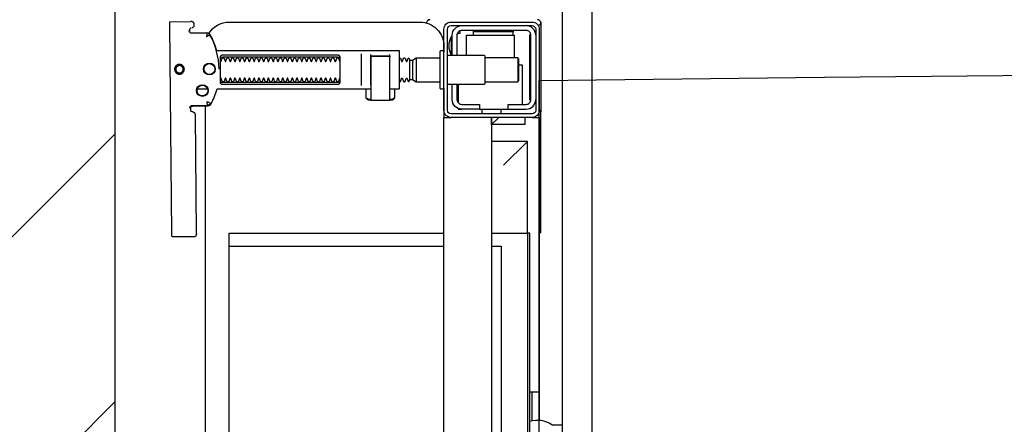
# Model space of a CAD drawing. Header units: millimetres. Extents: x 42924 to 92944, y -369470 to -179866.
# Tile 234 of 256: x 61151 to 61193, y -183981 to -183964. Entities that reach past the tile are written whole.
import ezdxf

# ---------------------------------------------------------------- set-up
doc = ezdxf.new("R2010")
doc.units = ezdxf.units.MM
doc.layers.get('0').update_dxf_attribs({"color": 8})
for name, color, linetype in [('!! 1_hatch projektowane ściany', 8, 'Continuous'), ('!! 1_PROJ Sciany', 8, 'Continuous'), ('!! 1_zabudowa GK', 8, 'Continuous'), ('!! 2_wypos-sanitarne', 8, 'Continuous')]:
    doc.layers.add(name, color=color, linetype=linetype)
doc.layers.add('!!_@ wypos sanit nd', color=8, linetype='Continuous', plot=False)
doc.layers.add('E_SAP_ZASIĘG', color=150, linetype='Continuous', plot=False)

# ---------------------------------------------------------------- blocks, each defined once
blk = doc.blocks.new('A$C324a30b8')
for points in [[(0.17552, 0), (0.17692, -0.11958), (0.17797, -0.23916)], [(-0.17552, 0), (0.17552, 0)]]:
    blk.add_lwpolyline(points)
blk = doc.blocks.new('A$C4ebe9e89')
for points in [[(0.16424, 0.15596), (0.16327, 0.15595), (0.16304, 0.15592), (0.16283, 0.15584), (0.16262, 0.15571), (0.16265, 0.15575), (0.16259, 0.15555), (0.16257, 0.15535, -0.157432), (0.16238, 0.15476), (0.1621, 0.15436, -0.241147), (0.16129, 0.15393), (0.1115, 0.15346), (0.11134, 0.15345), (0.11119, 0.15345), (0.11107, 0.15345), (0.11094, 0.15346), (0.11078, 0.15348), (0.11062, 0.15353), (0.11047, 0.15361), (0.11033, 0.15371), (0.11022, 0.15383), (0.11012, 0.15397), (0.11005, 0.15412), (0.11001, 0.15428), (0.11, 0.15445), (0.10995, 0.16345), (0.11023, 0.16384)], [(0.19647, 0.15658), (0.19626, 0.15656), (0.19605, 0.15648), (0.19585, 0.15635), (0.19566, 0.15614, 0.132231), (0.19551, 0.15564), (0.19546, 0.14909)], [(0.19768, 0.15528, 0.415336), (0.19869, 0.15429)], [(0.19885, 0.1543), (0.19898, 0.1543), (0.19913, 0.15431), (0.19927, 0.15434), (0.19941, 0.1544), (0.19953, 0.15447), (0.19965, 0.15456), (0.19975, 0.15466), (0.20007, 0.15512, 0.158481), (0.20026, 0.15571)], [(0.18031, 0.14393, 0.125713), (0.19466, 0.14774, 0.121439), (0.19519, 0.14823, -0.262119), (0.2, 0.13968), (0.2, 0.05968, -0.414214), (0.19, 0.04968), (0.18752, 0.04968, 0.405519), (0.188, 0.05018), (0.188, 0.05088, 0.414214), (0.1875, 0.05138), (0.1725, 0.05138, 0.414214), (0.172, 0.05088), (0.172, 0.05018, 0.405519), (0.17249, 0.04968, 0.001664), (0.15993, 0.04968)], [(0.172, 0.07232), (0.172, 0.06852, 0.414214), (0.1722, 0.06832), (0.18462, 0.06832), (0.1878, 0.06832, 0.414214), (0.188, 0.06852), (0.188, 0.14485), (0.18885, 0.1451), (0.18969, 0.14537), (0.19052, 0.14568), (0.19134, 0.146), (0.19215, 0.14635), (0.19295, 0.14672), (0.19374, 0.14712), (0.19456, 0.14756), (0.19465, 0.14762), (0.19473, 0.14768), (0.19481, 0.14775), (0.19488, 0.14782), (0.19495, 0.1479), (0.19502, 0.14799)], [(0.17647, 0.09332, 0.182836), (0.17637, 0.09341), (0.17515, 0.09381, 0.050055), (0.175, 0.09408), (0.175, 0.09436, 0.050055), (0.17515, 0.09462), (0.17637, 0.09503, 0.719897), (0.17637, 0.09541), (0.17515, 0.09581, 0.050055), (0.175, 0.09608), (0.175, 0.09636, 0.050055), (0.17515, 0.09662), (0.17637, 0.09703, 0.719897), (0.17637, 0.09741), (0.17515, 0.09781, 0.050055), (0.175, 0.09808), (0.175, 0.09836, 0.050055), (0.17515, 0.09862), (0.17637, 0.09903, 0.719897), (0.17637, 0.09941), (0.17515, 0.09981, 0.050055), (0.175, 0.10008), (0.175, 0.10036, 0.050055), (0.17515, 0.10062), (0.17637, 0.10103, 0.719897), (0.17637, 0.10141), (0.17515, 0.10181, 0.050055), (0.175, 0.10208), (0.175, 0.10236, 0.050055), (0.17515, 0.10262), (0.17637, 0.10303, 0.719897), (0.17637, 0.10341), (0.17515, 0.10381, 0.050055), (0.175, 0.10408), (0.175, 0.10436, 0.050055), (0.17515, 0.10462), (0.17637, 0.10503, 0.719897), (0.17637, 0.10541), (0.17515, 0.10581, 0.050055), (0.175, 0.10608), (0.175, 0.10636, 0.050055), (0.17515, 0.10662), (0.17637, 0.10703, 0.719897), (0.17637, 0.10741), (0.17515, 0.10781, 0.050055), (0.175, 0.10808), (0.175, 0.10836, 0.050055), (0.17515, 0.10862), (0.17637, 0.10903, 0.719897), (0.17637, 0.10941), (0.17515, 0.10981, 0.050055), (0.175, 0.11008), (0.175, 0.11036, 0.050055), (0.17515, 0.11062), (0.17637, 0.11103, 0.719897), (0.17637, 0.11141), (0.17515, 0.11181, 0.050055), (0.175, 0.11208), (0.175, 0.11236, 0.050055), (0.17515, 0.11262), (0.17637, 0.11303, 0.719897), (0.17637, 0.11341), (0.17515, 0.11381, 0.050055), (0.175, 0.11408), (0.175, 0.11436, 0.050055), (0.17515, 0.11462), (0.17637, 0.11503, 0.719897), (0.17637, 0.11541), (0.17515, 0.11581, 0.050055), (0.175, 0.11608), (0.175, 0.11636, 0.050055), (0.17515, 0.11662), (0.17637, 0.11703, 0.719897), (0.17637, 0.11741), (0.17515, 0.11781, 0.050055), (0.175, 0.11808), (0.175, 0.11836, 0.050055), (0.17515, 0.11862), (0.17637, 0.11903, 0.719897), (0.17637, 0.11941), (0.17515, 0.11981, 0.050055), (0.175, 0.12008), (0.175, 0.12036, 0.050055), (0.17515, 0.12062), (0.17637, 0.12103, 0.719897), (0.17637, 0.12141), (0.17515, 0.12181, 0.050055), (0.175, 0.12208), (0.175, 0.12236, 0.050055), (0.17515, 0.12262), (0.17637, 0.12303, 0.719897), (0.17637, 0.12341), (0.17515, 0.12381, 0.050055), (0.175, 0.12408), (0.175, 0.12436, 0.050055), (0.17515, 0.12462), (0.17637, 0.12503, 0.719897), (0.17637, 0.12541), (0.17515, 0.12581, 0.050055), (0.175, 0.12608), (0.175, 0.12636, 0.050055), (0.17515, 0.12662), (0.17637, 0.12703, 0.719897), (0.17637, 0.12741), (0.17515, 0.12781, 0.050055), (0.175, 0.12808), (0.175, 0.12836, 0.050055), (0.17515, 0.12862), (0.17637, 0.12903, 0.719897), (0.17637, 0.12941), (0.17515, 0.12981, 0.050055), (0.175, 0.13008), (0.175, 0.13036, 0.050055), (0.17515, 0.13062), (0.17637, 0.13103, 0.719897), (0.17637, 0.13141), (0.17515, 0.13181, 0.050055), (0.175, 0.13208), (0.175, 0.13236, 0.050055), (0.17515, 0.13262), (0.17637, 0.13303, 0.719897), (0.17637, 0.13341), (0.17515, 0.13381, 0.050055), (0.175, 0.13408), (0.175, 0.13436, 0.050055), (0.17515, 0.13462), (0.17637, 0.13503, 0.719897), (0.17637, 0.13541), (0.17515, 0.13581, 0.050055), (0.175, 0.13608), (0.175, 0.13636, 0.050055), (0.17515, 0.13662), (0.17637, 0.13703, 0.719897), (0.17637, 0.13741), (0.17515, 0.13781, 0.050055), (0.175, 0.13808), (0.175, 0.13836, 0.050055), (0.17515, 0.13862), (0.17637, 0.13903, 0.719897), (0.17637, 0.13941), (0.17515, 0.13981, 0.050055), (0.175, 0.14008), (0.175, 0.14036, 0.050055), (0.17515, 0.14062), (0.17637, 0.14103, 0.719897), (0.17637, 0.14141), (0.17515, 0.14181, 0.050055), (0.175, 0.14208), (0.175, 0.14236, 0.050055), (0.17515, 0.14262), (0.17637, 0.14303, 0.474594), (0.17647, 0.14332)], [(0.18353, 0.14332, 0.474594), (0.18364, 0.14303), (0.18486, 0.14262, 0.050055), (0.185, 0.14236), (0.185, 0.14208, 0.050055), (0.18486, 0.14181), (0.18364, 0.14141, 0.719897), (0.18364, 0.14103), (0.18486, 0.14062, 0.050055), (0.185, 0.14036), (0.185, 0.14008, 0.050055), (0.18486, 0.13981), (0.18364, 0.13941, 0.719897), (0.18364, 0.13903), (0.18486, 0.13862, 0.050055), (0.185, 0.13836), (0.185, 0.13808, 0.050055), (0.18486, 0.13781), (0.18364, 0.13741, 0.719897), (0.18364, 0.13703), (0.18486, 0.13662, 0.050055), (0.185, 0.13636), (0.185, 0.13608, 0.050055), (0.18486, 0.13581), (0.18364, 0.13541, 0.719897), (0.18364, 0.13503), (0.18486, 0.13462, 0.050055), (0.185, 0.13436), (0.185, 0.13408, 0.050055), (0.18486, 0.13381), (0.18364, 0.13341, 0.719897), (0.18364, 0.13303), (0.18486, 0.13262, 0.050055), (0.185, 0.13236), (0.185, 0.13208, 0.050055), (0.18486, 0.13181), (0.18364, 0.13141, 0.719897), (0.18364, 0.13103), (0.18486, 0.13062, 0.050055), (0.185, 0.13036), (0.185, 0.13008, 0.050055), (0.18486, 0.12981), (0.18364, 0.12941, 0.719897), (0.18364, 0.12903), (0.18486, 0.12862, 0.050055), (0.185, 0.12836), (0.185, 0.12808, 0.050055), (0.18486, 0.12781), (0.18364, 0.12741, 0.719897), (0.18364, 0.12703), (0.18486, 0.12662, 0.050055), (0.185, 0.12636), (0.185, 0.12608, 0.050055), (0.18486, 0.12581), (0.18364, 0.12541, 0.719897), (0.18364, 0.12503), (0.18486, 0.12462, 0.050055), (0.185, 0.12436), (0.185, 0.12408, 0.050055), (0.18486, 0.12381), (0.18364, 0.12341, 0.719897), (0.18364, 0.12303), (0.18486, 0.12262, 0.050055), (0.185, 0.12236), (0.185, 0.12208, 0.050055), (0.18486, 0.12181), (0.18364, 0.12141, 0.719897), (0.18364, 0.12103), (0.18486, 0.12062, 0.050055), (0.185, 0.12036), (0.185, 0.12008, 0.050055), (0.18486, 0.11981), (0.18364, 0.11941, 0.719897), (0.18364, 0.11903), (0.18486, 0.11862, 0.050055), (0.185, 0.11836), (0.185, 0.11808, 0.050055), (0.18486, 0.11781), (0.18364, 0.11741, 0.719897), (0.18364, 0.11703), (0.18486, 0.11662, 0.050055), (0.185, 0.11636), (0.185, 0.11608, 0.050055), (0.18486, 0.11581), (0.18364, 0.11541, 0.719897), (0.18364, 0.11503), (0.18486, 0.11462, 0.050055), (0.185, 0.11436), (0.185, 0.11408, 0.050055), (0.18486, 0.11381), (0.18364, 0.11341, 0.719897), (0.18364, 0.11303), (0.18486, 0.11262, 0.050055), (0.185, 0.11236), (0.185, 0.11208, 0.050055), (0.18486, 0.11181), (0.18364, 0.11141, 0.719897), (0.18364, 0.11103), (0.18486, 0.11062, 0.050055), (0.185, 0.11036), (0.185, 0.11008, 0.050055), (0.18486, 0.10981), (0.18364, 0.10941, 0.719897), (0.18364, 0.10903), (0.18486, 0.10862, 0.050055), (0.185, 0.10836), (0.185, 0.10808, 0.050055), (0.18486, 0.10781), (0.18364, 0.10741, 0.719897), (0.18364, 0.10703), (0.18486, 0.10662, 0.050055), (0.185, 0.10636), (0.185, 0.10608, 0.050055), (0.18486, 0.10581), (0.18364, 0.10541, 0.719897), (0.18364, 0.10503), (0.18486, 0.10462, 0.050055), (0.185, 0.10436), (0.185, 0.10408, 0.050055), (0.18486, 0.10381), (0.18364, 0.10341, 0.719897), (0.18364, 0.10303), (0.18486, 0.10262, 0.050055), (0.185, 0.10236), (0.185, 0.10208, 0.050055), (0.18486, 0.10181), (0.18364, 0.10141, 0.719897), (0.18364, 0.10103), (0.18486, 0.10062, 0.050055), (0.185, 0.10036), (0.185, 0.10008, 0.050055), (0.18486, 0.09981), (0.18364, 0.09941, 0.719897), (0.18364, 0.09903), (0.18486, 0.09862, 0.050055), (0.185, 0.09836), (0.185, 0.09808, 0.050055), (0.18486, 0.09781), (0.18364, 0.09741, 0.719897), (0.18364, 0.09703), (0.18486, 0.09662, 0.050055), (0.185, 0.09636), (0.185, 0.09608, 0.050055), (0.18486, 0.09581), (0.18364, 0.09541, 0.719897), (0.18364, 0.09503), (0.18486, 0.09462, 0.050055), (0.185, 0.09436), (0.185, 0.09408, 0.050055), (0.18486, 0.09381), (0.18364, 0.09341, 0.182836), (0.18353, 0.09332)], [(0.18575, 0.07252), (0.18575, 0.08011), (0.18572, 0.08022), (0.18564, 0.08029), (0.18555, 0.08032), (0.18565, 0.0803), (0.18573, 0.08024), (0.18577, 0.08014), (0.18577, 0.07252), (0.18574, 0.07241), (0.18567, 0.07234), (0.18547, 0.07232), (0.18558, 0.07237), (0.18564, 0.07252), (0.18564, 0.08012), (0.18557, 0.08027), (0.18547, 0.08032), (0.16743, 0.08032, 0.414214), (0.16723, 0.08012), (0.16723, 0.07252, 0.414214), (0.16743, 0.07232), (0.18547, 0.07232)], [(0.18556, 0.07232, 0.414213), (0.18576, 0.07252), (0.18575, 0.08011), (0.18575, 0.07252), (0.18572, 0.07241), (0.18565, 0.07234), (0.18555, 0.07232)], [(0.175, 0.06836), (0.175, 0.06812, -0.050055), (0.17515, 0.06786), (0.17636, 0.06745, -0.719897), (0.17636, 0.06707), (0.17515, 0.06666, -0.050055), (0.175, 0.0664), (0.175, 0.06612, -0.050055), (0.17515, 0.06586), (0.17636, 0.06545, -0.719897), (0.17636, 0.06507), (0.17515, 0.06466, -0.050055), (0.175, 0.0644), (0.1759, 0.06388), (0.1759, 0.06282), (0.175, 0.06126), (0.175, 0.05138)], [(0.185, 0.06836), (0.185, 0.06812, 0.050055), (0.18486, 0.06786), (0.18364, 0.06745, 0.719897), (0.18364, 0.06707), (0.18486, 0.06666, 0.050055), (0.185, 0.0664), (0.185, 0.06612, 0.050055), (0.18486, 0.06586), (0.18364, 0.06545, 0.719897), (0.18364, 0.06507), (0.18486, 0.06466, 0.050055), (0.185, 0.0644), (0.1841, 0.06388), (0.1841, 0.06282), (0.185, 0.06126), (0.185, 0.05138)], [(0.20011, 0.05684, 0.126559), (0.19962, 0.05693)], [(0.20099, 0.05547, 0.198909), (0.20055, 0.05654, 0.091301), (0.20011, 0.05684)], [(0.16379, 0.04368), (0.1635, 0.04368), (0.1635, 0.04218, -0.414214), (0.1675, 0.04618), (0.174, 0.04618)], [(0.174, 0.04818), (0.174, 0.03288, 0.414214), (0.1745, 0.03238), (0.1855, 0.03238, 0.414214), (0.186, 0.03288), (0.186, 0.04818)], [(0.19375, 0.04656, 0.119096), (0.19, 0.04764, 0.119096), (0.18625, 0.04656)], [(0.19375, 0.04618), (0.19375, 0.04656), (0.18625, 0.04656), (0.18625, 0.04618), (0.1945, 0.04618, -0.414214), (0.1985, 0.04218)], [(0.174, 0.04418), (0.1675, 0.04418, 0.414214), (0.1655, 0.04218), (0.1655, 0.03468), (0.1635, 0.03468), (0.1635, 0.01518, 0.414214), (0.1675, 0.01118)], [(0.1635, 0.02268), (0.1655, 0.02268), (0.1655, 0.01518, 0.414214), (0.1675, 0.01318), (0.1945, 0.01318, 0.414214), (0.1965, 0.01518), (0.1965, 0.04218, 0.414214), (0.1945, 0.04418), (0.186, 0.04418)], [(0.1945, 0.03721), (0.19515, 0.03722), (0.19542, 0.03722), (0.1956, 0.03722), (0.19567, 0.03722, 0.116465), (0.19589, 0.03728), (0.19601, 0.03733), (0.19601, 0.02063), (0.19589, 0.02068, 0.116465), (0.19567, 0.02074), (0.19542, 0.02074), (0.19515, 0.02074), (0.1945, 0.02075)], [(-0.04, 0.01368), (-0.03255, 0.01368, 0.236962), (-0.03118, 0.00443, -0.154353), (-0.031, 0.00386), (-0.031, 0), (0.031, 0), (0.031, 0.00386, -0.154353), (0.03118, 0.00443, 0.236962), (0.03256, 0.01368), (0.04, 0.01368)], [(0.1945, 0.01118, 0.414214), (0.1985, 0.01518)], [(0.11124, 0.00968), (0.11142, 0.00944), (0.11165, 0.00925), (0.11192, 0.0091), (0.1122, 0.00901), (0.1125, 0.00898), (0.1623, 0.00898, 0.326231), (0.16325, 0.00968)], [(0.1987, 0.01002, 0.000114), (0.1987, 0.01002, 0.517015), (0.20003, 0.00909), (0.19993, 0.00905), (0.19983, 0.00903), (0.19971, 0.009), (0.19958, 0.00899), (0.19948, 0.00899), (0.19903, 0.00899), (0.19841, 0.00899), (0.19771, 0.00899), (0.16428, 0.00899), (0.16393, 0.00899), (0.16357, 0.00899), (0.16323, 0.00899), (0.16294, 0.00899), (0.16269, 0.00899), (0.16249, 0.00899), (0.16237, 0.00899)], [(0.20011, 0.00912, 0.091301), (0.20055, 0.00942, 0.198909), (0.20099, 0.01048)]]:
    blk.add_lwpolyline(points, format="xyb")
for points in [[(0.19864, 0.1647), (0.11173, 0.16387)], [(0.20013, 0.1647), (0.20026, 0.15571)], [(0.16386, 0.15607), (0.16409, 0.15602), (0.16425, 0.15596), (0.1644, 0.15586), (0.16453, 0.15574), (0.16463, 0.1556), (0.16471, 0.15544), (0.16476, 0.15527), (0.16478, 0.1551), (0.16496, 0.14854), (0.16497, 0.14842), (0.16498, 0.14832), (0.16501, 0.14822), (0.16503, 0.14812), (0.16507, 0.14802), (0.16511, 0.14793), (0.16516, 0.14784), (0.16521, 0.14775), (0.16528, 0.14767), (0.16535, 0.14758), (0.16542, 0.14751), (0.1655, 0.14744), (0.16558, 0.14737), (0.16567, 0.14731), (0.16576, 0.14726), (0.16651, 0.14688), (0.16727, 0.14651), (0.16803, 0.14617), (0.16881, 0.14585), (0.1696, 0.14555), (0.17039, 0.14527), (0.17119, 0.14502), (0.172, 0.14478), (0.172, 0.08032)], [(0.1651, 0.14871), (0.16492, 0.1553), (0.1649, 0.15547), (0.16485, 0.15563), (0.16478, 0.15579), (0.16468, 0.15592), (0.16455, 0.15604), (0.16441, 0.15614), (0.16425, 0.15621), (0.16409, 0.15626), (0.16391, 0.15627)], [(0.172, 0.15305), (0.172, 0.14874)], [(0.19757, 0.15573), (0.19749, 0.15586), (0.19739, 0.15598), (0.19727, 0.15608), (0.19713, 0.15617), (0.19698, 0.15623), (0.19683, 0.15626), (0.19667, 0.15627), (0.19577, 0.15626)], [(0.16493, 0.14968), (-0.16477, 0.14968)], [(0.17483, 0.14232), (0.17483, 0.09432)], [(0.18523, 0.09432), (0.18523, 0.14232)], [(-0.11847, 0.04968), (-0.11847, 0.13968), (0.11153, 0.13968), (0.11153, 0.04968)], [(0.10602, 0.13968), (0.10602, 0.04968)], [(0.18662, 0.08432), (0.17345, 0.08432)], [(0.16732, 0.08028), (0.16732, 0.08144), (0.16736, 0.08156), (0.16746, 0.08164), (0.16767, 0.08169)], [(0.16751, 0.08053), (0.16754, 0.08079), (0.16766, 0.08132)], [(0.16811, 0.08203), (0.16776, 0.08162), (0.16776, 0.08196), (0.16779, 0.08207), (0.16786, 0.08214), (0.16797, 0.08218), (0.1681, 0.08219), (0.16822, 0.08219), (0.16842, 0.08221), (0.16887, 0.08232), (0.172, 0.08232)], [(0.16848, 0.08224), (0.16856, 0.0823), (0.16876, 0.08232)], [(0.17371, 0.08032), (0.18481, 0.08032), (0.18637, 0.08032)], [(0.16767, 0.07094), (0.16756, 0.07096), (0.16746, 0.07099), (0.16737, 0.07106), (0.16732, 0.0712), (0.16732, 0.07235)], [(0.16766, 0.07131), (0.16754, 0.07185), (0.16751, 0.0721)], [(0.172, 0.07032), (0.16887, 0.07032), (0.16842, 0.07042), (0.16831, 0.07044), (0.1682, 0.07044), (0.16806, 0.07045), (0.16795, 0.07046), (0.16783, 0.07052), (0.16776, 0.07067), (0.16776, 0.07101), (0.16811, 0.07061)], [(0.16876, 0.07032), (0.16866, 0.07032), (0.16848, 0.0704)], [(0.18558, 0.07232), (0.18637, 0.07232)], [(0.1759, 0.06388), (0.1841, 0.06388)], [(0.1841, 0.06282), (0.1759, 0.06282)], [(0.185, 0.06126), (0.175, 0.06126)], [(0.19963, 0.05696), (0.19976, 0.05695), (0.19988, 0.05692), (0.20001, 0.05688)], [(-0.16, 0.04668), (-0.16, 0.04968), (0.16, 0.04968), (0.16, 0.04668)], [(0.16, 0.03368), (0.16, 0.04568)], [(0.1635, 0.03468), (0.1635, 0.04218)], [(0.174, 0.04368), (0.16618, 0.04368)], [(0.167, 0.04412), (0.16693, 0.04403), (0.16687, 0.04393), (0.16681, 0.04381), (0.16675, 0.04368)], [(0.19499, 0.04412), (0.19506, 0.04404), (0.19512, 0.04395), (0.19517, 0.04385), (0.19521, 0.04376), (0.19525, 0.04365), (0.19528, 0.04355), (0.19531, 0.04344), (0.19533, 0.04333), (0.19535, 0.04322), (0.19537, 0.04311), (0.19538, 0.04301), (0.19539, 0.04291), (0.19538, 0.04281), (0.19547, 0.04278), (0.19557, 0.04278), (0.19568, 0.04278), (0.19578, 0.04278), (0.19589, 0.04278), (0.19613, 0.04278), (0.19616, 0.04288), (0.19615, 0.04299), (0.19613, 0.04311), (0.19609, 0.04324), (0.19605, 0.04336), (0.19594, 0.04357)], [(0.186, 0.04018), (0.1945, 0.04018), (0.1945, 0.02018), (0.185, 0.02018)], [(0.19591, 0.03729), (0.19602, 0.03729), (0.19616, 0.03729), (0.19632, 0.03729), (0.1965, 0.03729)], [(0.1615, 0.03368), (0.1635, 0.03368)], [(0.16, 0.02668), (0.157, 0.02968), (0.16, 0.02968), (-0.16, 0.02968), (-0.157, 0.02968), (-0.16, 0.02668)], [(0.10602, 0.02968), (0.10602, 0.0256), (-0.11847, 0.0256)], [(0.11153, 0.02968), (0.11153, 0.01468), (0.15, 0.01468)], [(0.14, 0.02468), (0.15, 0.01468), (0.15, 0.02968)], [(0.16, 0.01568), (0.157, 0.01568), (0.157, 0.02968)], [(0.175, 0.03238), (0.175, 0.01872), (0.1755, 0.01822), (0.1845, 0.01822), (0.185, 0.01872), (0.185, 0.03238)], [(0.1615, 0.02568), (0.1635, 0.02568)], [(0.1965, 0.02067), (0.19632, 0.02067), (0.19616, 0.02067), (0.19602, 0.02067), (0.19591, 0.02067)], [(0.1655, 0.01668), (0.182, 0.01668), (0.182, 0.01822)], [(0.185, 0.01872), (0.175, 0.01872)], [(0.03283, 0.01268), (0.045, 0.01268)], [(0.16, 0.01268), (0.16, 0.00968), (0.03305, 0.00968)], [(0.045, 0.01368), (0.045, 0.00968)], [(0.16722, 0.01368), (0.19467, 0.01368), (0.19478, 0.01368)], [(0.17, 0.01318), (0.17, 0.01368)], [(0.174, 0.01318), (0.174, 0.01368)]]:
    blk.add_lwpolyline(points)
for points in [[(0.18024, 0.15848), (0.18044, 0.15849), (0.18064, 0.15852), (0.18084, 0.15857), (0.18103, 0.15864), (0.18121, 0.15873), (0.18138, 0.15883), (0.18154, 0.15895), (0.18168, 0.15909), (0.18182, 0.15924), (0.18194, 0.1594), (0.18204, 0.15958), (0.18212, 0.15976), (0.18219, 0.15995), (0.18224, 0.16014), (0.18226, 0.16034), (0.18227, 0.16054), (0.18226, 0.16075), (0.18223, 0.16094), (0.18218, 0.16114), (0.18211, 0.16133), (0.18202, 0.16151), (0.18191, 0.16168), (0.18179, 0.16184), (0.18166, 0.16199), (0.18151, 0.16212), (0.18134, 0.16224), (0.18117, 0.16234), (0.18099, 0.16242), (0.1808, 0.16249), (0.1806, 0.16254), (0.1804, 0.16256), (0.1802, 0.16257), (0.18, 0.16256), (0.1798, 0.16253), (0.17961, 0.16248), (0.17942, 0.16241), (0.17924, 0.16232), (0.17907, 0.16222), (0.17891, 0.1621), (0.17876, 0.16196), (0.17863, 0.16181), (0.17851, 0.16165), (0.17841, 0.16147), (0.17832, 0.16129), (0.17826, 0.1611), (0.17821, 0.1609), (0.17818, 0.16071), (0.17818, 0.1605), (0.17819, 0.1603), (0.17822, 0.16011), (0.17827, 0.15991), (0.17834, 0.15972), (0.17843, 0.15954), (0.17853, 0.15937), (0.17865, 0.15921), (0.17879, 0.15906), (0.17894, 0.15893), (0.1791, 0.15881), (0.17928, 0.15871), (0.17946, 0.15863), (0.17965, 0.15856), (0.17984, 0.15851), (0.18004, 0.15849)], [(0.18024, 0.15897), (0.18039, 0.15898), (0.18054, 0.159), (0.18068, 0.15904), (0.18083, 0.15909), (0.18096, 0.15916), (0.18109, 0.15924), (0.18121, 0.15933), (0.18133, 0.15943), (0.18143, 0.15955), (0.18152, 0.15967), (0.18159, 0.1598), (0.18166, 0.15994), (0.18171, 0.16008), (0.18174, 0.16023), (0.18176, 0.16038), (0.18177, 0.16053), (0.18176, 0.16068), (0.18174, 0.16084), (0.1817, 0.16098), (0.18165, 0.16113), (0.18158, 0.16126), (0.1815, 0.16139), (0.18141, 0.16151), (0.1813, 0.16162), (0.18119, 0.16173), (0.18107, 0.16182), (0.18094, 0.16189), (0.1808, 0.16196), (0.18066, 0.16201), (0.18051, 0.16204), (0.18036, 0.16206), (0.18021, 0.16207), (0.18005, 0.16206), (0.1799, 0.16204), (0.17976, 0.162), (0.17961, 0.16194), (0.17948, 0.16188), (0.17935, 0.1618), (0.17923, 0.16171), (0.17911, 0.1616), (0.17901, 0.16149), (0.17892, 0.16137), (0.17885, 0.16124), (0.17878, 0.1611), (0.17873, 0.16095), (0.1787, 0.16081), (0.17868, 0.16066), (0.17867, 0.1605), (0.17868, 0.16035), (0.1787, 0.1602), (0.17874, 0.16005), (0.17879, 0.15991), (0.17886, 0.15977), (0.17894, 0.15964), (0.17903, 0.15952), (0.17914, 0.15941), (0.17925, 0.15931), (0.17937, 0.15922), (0.1795, 0.15914), (0.17964, 0.15908), (0.17978, 0.15903), (0.17993, 0.159), (0.18008, 0.15897)], [(0.16587, 0.14754), (0.16582, 0.14756), (0.16577, 0.1476), (0.16573, 0.14763), (0.16568, 0.14767), (0.16563, 0.14771), (0.16558, 0.14776), (0.16553, 0.14781), (0.16549, 0.14786), (0.16544, 0.14791), (0.1654, 0.14797), (0.16536, 0.14803), (0.16533, 0.14809), (0.16529, 0.14815), (0.16526, 0.14821), (0.16524, 0.14828), (0.16521, 0.14834), (0.16519, 0.14841), (0.16517, 0.14847), (0.16516, 0.14854), (0.16515, 0.1486), (0.16514, 0.14866), (0.16513, 0.14872), (0.16513, 0.14877), (0.16518, 0.14879), (0.16643, 0.14884), (0.16648, 0.14884), (0.16654, 0.14884), (0.16659, 0.14886), (0.16664, 0.14883), (0.16661, 0.14879), (0.16658, 0.14874), (0.16656, 0.14869), (0.16653, 0.14863), (0.16594, 0.14754)], [(0.18533, 0.14332), (0.18542, 0.14331), (0.1855, 0.1433), (0.18559, 0.14329), (0.18567, 0.14326), (0.18575, 0.14323), (0.18583, 0.14319), (0.18591, 0.14314), (0.18598, 0.14308), (0.18604, 0.14302), (0.1861, 0.14294), (0.18615, 0.14286), (0.18619, 0.14276), (0.18623, 0.14266), (0.18626, 0.14255), (0.18627, 0.14243), (0.18628, 0.14232), (0.18628, 0.09432), (0.18627, 0.0942), (0.18626, 0.09409), (0.18623, 0.09398), (0.18619, 0.09387), (0.18615, 0.09378), (0.1861, 0.09369), (0.18604, 0.09362), (0.18598, 0.09355), (0.18591, 0.09349), (0.18583, 0.09344), (0.18575, 0.0934), (0.18567, 0.09337), (0.18559, 0.09335), (0.1855, 0.09333), (0.18542, 0.09332), (0.18533, 0.09332), (0.17475, 0.09332), (0.17466, 0.09332), (0.17457, 0.09333), (0.17449, 0.09335), (0.1744, 0.09337), (0.17432, 0.0934), (0.17424, 0.09344), (0.17416, 0.09349), (0.17409, 0.09355), (0.17403, 0.09362), (0.17397, 0.09369), (0.17392, 0.09378), (0.17387, 0.09387), (0.17384, 0.09398), (0.17381, 0.09409), (0.17379, 0.0942), (0.17379, 0.09432), (0.17379, 0.14232), (0.17379, 0.14243), (0.17381, 0.14255), (0.17384, 0.14266), (0.17387, 0.14276), (0.17392, 0.14286), (0.17397, 0.14294), (0.17403, 0.14302), (0.17409, 0.14308), (0.17416, 0.14314), (0.17424, 0.14319), (0.17432, 0.14323), (0.1744, 0.14326), (0.17449, 0.14329), (0.17457, 0.1433), (0.17466, 0.14331), (0.17475, 0.14332)], [(-0.11847, 0.01368), (0.11153, 0.01368), (0.11153, 0.01468), (-0.11847, 0.01468)]]:
    blk.add_lwpolyline(points, close=True)
for points in [[(0.19546, 0.14908), (0.19546, 0.14908), (0.19546, 0.14908), (0.19546, 0.14909), (0.19546, 0.14909), (0.19546, 0.14909), (0.19546, 0.14909), (0.19546, 0.14909), (0.19546, 0.14909), (0.19546, 0.14909), (0.19546, 0.14909), (0.19546, 0.14909), (0.19546, 0.14909), (0.19546, 0.14909), (0.19546, 0.14909), (0.19546, 0.14909), (0.19546, 0.14909), (0.19546, 0.14909), (0.19546, 0.14909), (0.19546, 0.14909), (0.19546, 0.14908), (0.19546, 0.14908), (0.19546, 0.14908), (0.19546, 0.14908), (0.19546, 0.14908), (0.19546, 0.14908), (0.19546, 0.14908), (0.19546, 0.14908), (0.19546, 0.14908), (0.19546, 0.14908), (0.19546, 0.14908), (0.19546, 0.14908), (0.19546, 0.14908), (0.19546, 0.14908), (0.19546, 0.14908), (0.19546, 0.14908), (0.19546, 0.14908), (0.19546, 0.14909), (0.19545, 0.14909), (0.19545, 0.14909), (0.19545, 0.14909), (0.19545, 0.14909), (0.19545, 0.14909), (0.19545, 0.14909), (0.19545, 0.14909), (0.19545, 0.14909), (0.19544, 0.14909), (0.19544, 0.14908), (0.19544, 0.14908), (0.19544, 0.14908), (0.19544, 0.14908), (0.19543, 0.14908), (0.19543, 0.14908), (0.19543, 0.14908), (0.19543, 0.14908), (0.19543, 0.14908), (0.19543, 0.14908), (0.19543, 0.14908), (0.19542, 0.14908), (0.19542, 0.14908), (0.19542, 0.14908), (0.19542, 0.14908), (0.19542, 0.14908), (0.19541, 0.14908), (0.19541, 0.14908), (0.19541, 0.14908), (0.19541, 0.14908), (0.19541, 0.14908), (0.1954, 0.14908), (0.1954, 0.14908), (0.1954, 0.14908), (0.19539, 0.14908), (0.19539, 0.14908), (0.19538, 0.14909), (0.19537, 0.14909), (0.19537, 0.14909), (0.19536, 0.14909), (0.19536, 0.14909), (0.19536, 0.14909), (0.19535, 0.14909), (0.19535, 0.14909), (0.19534, 0.14909), (0.19534, 0.14909), (0.19533, 0.14909), (0.19533, 0.14909), (0.19532, 0.14909), (0.19531, 0.14909), (0.19531, 0.14909), (0.1953, 0.14909), (0.19529, 0.14909), (0.19529, 0.14909), (0.19528, 0.14909), (0.19527, 0.14909), (0.19527, 0.14909), (0.19526, 0.14909), (0.19525, 0.14909), (0.19524, 0.14909), (0.19524, 0.14909), (0.19523, 0.14909), (0.19522, 0.14909), (0.19521, 0.14909), (0.1952, 0.14909), (0.19519, 0.14909), (0.19518, 0.14909), (0.19517, 0.14909), (0.19516, 0.14909), (0.19516, 0.14909), (0.19515, 0.14909), (0.19514, 0.14909), (0.19513, 0.14909), (0.19512, 0.14909), (0.19511, 0.14909), (0.1951, 0.14909), (0.19508, 0.14909), (0.19507, 0.14909), (0.19506, 0.14909), (0.19505, 0.14909), (0.19504, 0.14909), (0.19503, 0.14909), (0.19502, 0.14909), (0.19501, 0.14909), (0.195, 0.14909), (0.19499, 0.14909), (0.19497, 0.14909), (0.19496, 0.14909), (0.19495, 0.14909), (0.19494, 0.1491), (0.19493, 0.1491), (0.19491, 0.1491), (0.1949, 0.1491), (0.19489, 0.1491), (0.19488, 0.1491), (0.19486, 0.1491), (0.19485, 0.1491), (0.19484, 0.1491), (0.19483, 0.1491), (0.19481, 0.1491), (0.19469, 0.1491), (0.19464, 0.1491), (0.19459, 0.1491), (0.19456, 0.1491), (0.19453, 0.1491), (0.19451, 0.1491), (0.19448, 0.1491), (0.19446, 0.1491), (0.19443, 0.1491), (0.19441, 0.1491), (0.19438, 0.1491), (0.19435, 0.1491), (0.19433, 0.1491), (0.19431, 0.1491), (0.19428, 0.1491), (0.19427, 0.1491), (0.19426, 0.1491), (0.19423, 0.1491), (0.19422, 0.1491), (0.19421, 0.1491), (0.1942, 0.1491), (0.19418, 0.1491), (0.19418, 0.1491), (0.19417, 0.1491), (0.19417, 0.1491), (0.19416, 0.1491), (0.19416, 0.1491), (0.19415, 0.14911), (0.19414, 0.14911), (0.19414, 0.14911), (0.19413, 0.14911), (0.19413, 0.14911), (0.19412, 0.14911), (0.19412, 0.14911), (0.19412, 0.14911), (0.19411, 0.14911), (0.19411, 0.1491), (0.1941, 0.1491), (0.1941, 0.1491), (0.1941, 0.1491), (0.19409, 0.1491), (0.19409, 0.1491), (0.19409, 0.1491), (0.19409, 0.1491), (0.19408, 0.1491), (0.19408, 0.1491), (0.19408, 0.1491), (0.19407, 0.1491), (0.19407, 0.1491), (0.19406, 0.1491), (0.19406, 0.1491), (0.19406, 0.1491), (0.19406, 0.1491), (0.19405, 0.1491), (0.19405, 0.1491), (0.19405, 0.1491), (0.19405, 0.14911), (0.19404, 0.14911), (0.19404, 0.14911), (0.19404, 0.14911), (0.19403, 0.14911), (0.19403, 0.14911), (0.19402, 0.14912), (0.19402, 0.14912), (0.19402, 0.14912), (0.19401, 0.14912), (0.19401, 0.14912), (0.19401, 0.14912), (0.194, 0.14912), (0.194, 0.14912), (0.194, 0.14912), (0.194, 0.14912), (0.194, 0.14912), (0.194, 0.14912), (0.194, 0.14912), (0.19399, 0.14912), (0.19399, 0.14912), (0.19399, 0.14912), (0.19399, 0.14912), (0.19399, 0.14912), (0.19399, 0.14912), (0.19398, 0.14912), (0.19398, 0.14912), (0.19398, 0.14911), (0.19398, 0.14911), (0.19398, 0.14911), (0.19398, 0.14911), (0.19397, 0.14911), (0.19397, 0.14911), (0.19397, 0.1491), (0.19397, 0.1491), (0.19397, 0.1491), (0.19397, 0.1491), (0.19397, 0.1491), (0.19397, 0.14909), (0.19397, 0.14909), (0.19397, 0.14909), (0.19397, 0.14909), (0.19397, 0.14908), (0.19397, 0.14908), (0.19397, 0.14908), (0.19397, 0.14908), (0.19397, 0.14908), (0.19397, 0.14907), (0.19397, 0.14907), (0.19397, 0.14907), (0.19397, 0.14907), (0.19397, 0.14907), (0.19398, 0.14906), (0.19398, 0.14906), (0.19398, 0.14906), (0.19398, 0.14906), (0.19398, 0.14906), (0.19398, 0.14905), (0.19399, 0.14905), (0.19399, 0.14905), (0.19399, 0.14905), (0.194, 0.14904), (0.194, 0.14904), (0.19401, 0.14903), (0.19401, 0.14903), (0.19401, 0.14903), (0.19402, 0.14902), (0.19402, 0.14902), (0.19402, 0.14902), (0.19403, 0.14901), (0.19403, 0.14901), (0.19403, 0.14901), (0.19403, 0.149), (0.19403, 0.149), (0.19403, 0.149), (0.19404, 0.14899), (0.19404, 0.14899), (0.19404, 0.14899), (0.19404, 0.14899), (0.19404, 0.14898), (0.19404, 0.14898), (0.19404, 0.14898), (0.19405, 0.14897), (0.19405, 0.14897), (0.19405, 0.14897), (0.19405, 0.14896), (0.19405, 0.14896), (0.19406, 0.14895), (0.19406, 0.14895), (0.19406, 0.14895), (0.19406, 0.14894), (0.19407, 0.14894), (0.19407, 0.14893), (0.19407, 0.14893), (0.19408, 0.14892), (0.19408, 0.14891), (0.19409, 0.1489), (0.19409, 0.14889), (0.1941, 0.14888), (0.1941, 0.14887), (0.19411, 0.14886), (0.19412, 0.14884), (0.19414, 0.14881), (0.19416, 0.14877), (0.19418, 0.14873), (0.19419, 0.14871), (0.1942, 0.1487), (0.19421, 0.14868), (0.19422, 0.14866), (0.19423, 0.14864), (0.19434, 0.14845), (0.19435, 0.14844), (0.19435, 0.14842), (0.19436, 0.1484), (0.19437, 0.14839), (0.19438, 0.14837), (0.19439, 0.14836), (0.1944, 0.14834), (0.19441, 0.14832), (0.19441, 0.14831), (0.19442, 0.14829), (0.19443, 0.14828), (0.19444, 0.14826), (0.19445, 0.14825), (0.19446, 0.14823), (0.19446, 0.14822), (0.19447, 0.14821), (0.19448, 0.14819), (0.19449, 0.14818), (0.19449, 0.14816), (0.1945, 0.14815), (0.19451, 0.14814), (0.19452, 0.14813), (0.19452, 0.14811), (0.19453, 0.1481), (0.19454, 0.14809), (0.19454, 0.14808), (0.19455, 0.14806), (0.19456, 0.14805), (0.19456, 0.14804), (0.19457, 0.14803), (0.19457, 0.14802), (0.19458, 0.14801), (0.19458, 0.148), (0.19459, 0.14799), (0.1946, 0.14798), (0.1946, 0.14797), (0.19461, 0.14796), (0.19461, 0.14795), (0.19462, 0.14794), (0.19462, 0.14793), (0.19463, 0.14792), (0.19463, 0.14791), (0.19463, 0.1479), (0.19464, 0.1479), (0.19464, 0.14789), (0.19465, 0.14788), (0.19465, 0.14787), (0.19465, 0.14787), (0.19466, 0.14786), (0.19466, 0.14785), (0.19466, 0.14785), (0.19467, 0.14784), (0.19467, 0.14784), (0.19467, 0.14783), (0.19468, 0.14783), (0.19468, 0.14782), (0.19468, 0.14782), (0.19468, 0.14782), (0.19468, 0.14781), (0.19468, 0.14781), (0.19468, 0.14781), (0.19468, 0.14781), (0.19469, 0.14781), (0.19469, 0.1478), (0.19469, 0.1478), (0.19469, 0.1478), (0.19469, 0.1478), (0.19469, 0.1478), (0.19469, 0.1478), (0.19469, 0.1478), (0.19469, 0.14779), (0.19469, 0.14779), (0.19469, 0.14779), (0.19469, 0.14779), (0.19469, 0.14779), (0.19469, 0.14779), (0.19469, 0.14779), (0.19469, 0.14779), (0.19469, 0.14779), (0.19469, 0.14779), (0.19469, 0.14779), (0.19469, 0.14779), (0.19469, 0.14779), (0.19469, 0.14779), (0.19469, 0.14779), (0.19469, 0.14779), (0.19469, 0.14778), (0.19469, 0.14778), (0.19469, 0.14778), (0.19469, 0.14778), (0.19469, 0.14778), (0.19469, 0.14778), (0.19469, 0.14778), (0.19469, 0.14778), (0.19469, 0.14778), (0.19469, 0.14778), (0.19469, 0.14778), (0.19469, 0.14778), (0.19469, 0.14778), (0.19469, 0.14778), (0.19469, 0.14778), (0.19469, 0.14778), (0.19469, 0.14778), (0.19469, 0.14778), (0.19469, 0.14778), (0.19469, 0.14778), (0.19469, 0.14778), (0.19469, 0.14778), (0.19469, 0.14778), (0.19469, 0.14778), (0.1947, 0.14778, 0.269557)], [(0.16, 0.01268), (0.16, 0.04668, -0.414214), (0.163, 0.04968), (0.197, 0.04968, -0.414214), (0.2, 0.04668), (0.2, 0.01268, -0.414214), (0.197, 0.00968), (0.163, 0.00968, -0.414214)], [(0.1985, 0.04668), (0.1985, 0.01268, -0.414214), (0.197, 0.01118), (0.163, 0.01118, -0.414214), (0.1615, 0.01268), (0.1615, 0.04668, -0.414214), (0.163, 0.04818), (0.197, 0.04818, -0.414214)]]:
    blk.add_lwpolyline(points, format="xyb", close=True)
for centre, radius in [((0.17129, 0.1509), 0.00247), ((0.17129, 0.15089), 0.00227), ((0.18031, 0.14798), 0.00247), ((0.18031, 0.14798), 0.00227)]:
    blk.add_circle(centre, radius)
for centre, major_axis, ratio, start_param, end_param in [((0.11145, 0.16346), (-0.0015, -0.00001), 0.008666, 6.276938, 6.283143), ((0.11173, 0.16385), (0.0015, 0.00001), 0.008666, 1.564549, 3.135353), ((0.19863, 0.16469), (0.0015, 0.00001), 0.008666, 0.000034, 1.564556), ((0.16326, 0.15695), (0.00001, -0.001), 0.006244, 0, 0.008667), ((0.19846, 0.15618), (-0.000892, -0.000453), 0.001081, 6.273741, 6.283185), ((0.19868, 0.15529), (-0.001, -0.00001), 0.00236, 6.276941, 6.283185), ((0.19849, 0.1543), (0.000501, 0.000005), 0.008666, 5.12776, 5.491123), ((0.19868, 0.15529), (0.000013, -0.001), 0.403131, 6.273715, 6.283185), ((0.19883, 0.1553), (0.000018, -0.001), 0.702652, 6.271005, 6.283185), ((0.19876, 0.15569), (0.0015, 0.00002), 0.011557, 6.27692, 6.283202), ((0.17484, 0.14232), (0, 0.001), 0.006244, 0, 1.570796), ((0.18031, 0.14443), (0.000005, -0.0005), 0.006244, 0, 0.008667), ((0.18524, 0.14232), (0, -0.001), 0.006244, 3.141593, 4.712389), ((0.17484, 0.09432), (0, -0.001), 0.006244, 4.712389, 6.283185), ((0.18524, 0.09432), (0, -0.001), 0.006244, 4.712389, 6.283185), ((0.16768, 0.08149), (-0.000013, 0.0002), 0.199357, 6.276703, 6.276744), ((0.16768, 0.07114), (-0.000013, -0.0002), 0.199357, 0.006339, 0.00638)]:
    blk.add_ellipse(centre, major_axis=major_axis, ratio=ratio, start_param=start_param, end_param=end_param)

msp = doc.modelspace()

# ---------------------------------------------------------------- hatches: boundary and pattern name
at = {"layer": '!! 1_hatch projektowane ściany'}
h = msp.add_hatch(dxfattribs=at)
h.set_pattern_fill('ANSI31', color=256, scale=2.5)
h.set_pattern_definition([(45, (0, 13698.2005), (-5.61266008, 5.61266008), [])])
h.paths.add_polyline_path([(61399.56735, -184145.8878), (61399.56735, -184133.8878), (61155.43682, -184133.8878), (61155.43682, -183923.8878), (61399.56735, -183924.76298), (61399.56735, -183911.8878), (61147.43682, -183911.8878), (61147.43682, -183847.1378), (61135.43682, -183847.1378), (61135.43682, -184210.6378), (61147.43682, -184210.6378), (61147.43682, -184145.8878)])

# ---------------------------------------------------------------- linework, layer by layer
msp.add_lwpolyline([(61399.56735, -184145.8878), (61399.56735, -184133.8878), (61155.43682, -184133.8878), (61155.43682, -183923.8878), (61399.56735, -183924.76298), (61399.56735, -183911.8878), (61147.43682, -183911.8878), (61147.43682, -183847.1378), (61135.43682, -183847.1378), (61135.43682, -184210.6378), (61147.43682, -184210.6378), (61147.43682, -184145.8878)], close=True, dxfattribs=at)
at = {"layer": '!! 1_PROJ Sciany'}
msp.add_lwpolyline([(61155.43682, -184133.8878), (61155.43682, -183923.8878), (61399.56735, -183923.8878)], dxfattribs=at)
at = {"layer": '!! 1_zabudowa GK'}
for points in [[(61174.18682, -184133.8878), (61174.18682, -183923.8878)], [(61175.43682, -184133.8878), (61175.43682, -183923.8878)]]:
    msp.add_lwpolyline(points, dxfattribs=at)
at = {"layer": 'E_SAP_ZASIĘG'}
for centre in [(61589.69013, -184051.49546), (61459.23087, -184571.00094)]:
    msp.add_circle(centre, 600, dxfattribs=at)

# ---------------------------------------------------------------- block references
at = {"layer": '!! 2_wypos-sanitarne', "xscale": 100, "yscale": 100, "zscale": 100, "rotation": 89.99999999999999}
msp.add_blockref('A$C324a30b8', (61173.21882, -183983.88734), dxfattribs=at)
at = {"layer": '!!_@ wypos sanit nd', "xscale": 100, "yscale": 100, "zscale": 100, "rotation": 89.99999999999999}
msp.add_blockref('A$C4ebe9e89', (61174.18682, -183983.88734), dxfattribs=at)

doc.saveas('drawing.dxf')
